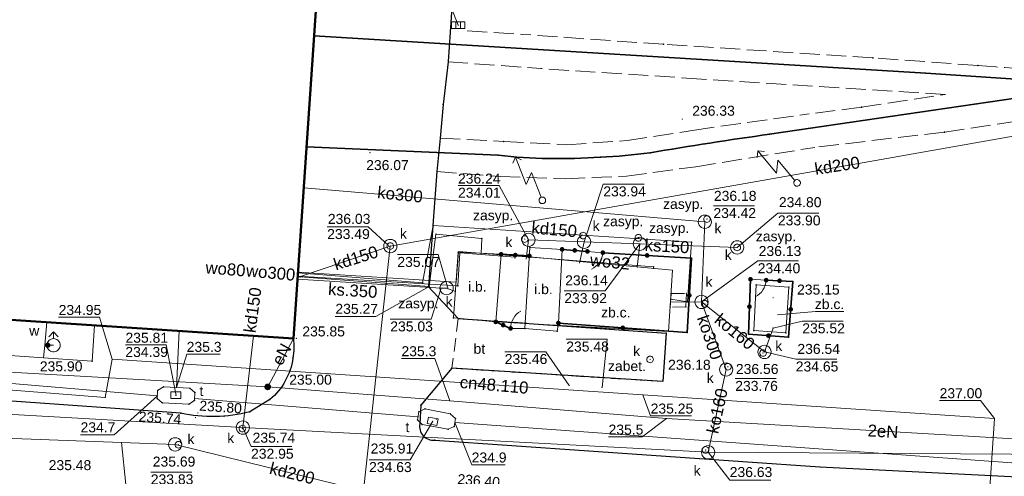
# Model space of a CAD drawing. Header units: metres. Extents: x 6603648 to 6604252, y 5739748 to 5740166.
# Tile 99 of 114: x 6604047 to 6604121, y 5740053 to 5740087. Entities that reach past the tile are written whole.
import ezdxf
from ezdxf.enums import TextEntityAlignment as Align

# ---------------------------------------------------------------- set-up
doc = ezdxf.new("R2010")
doc.units = ezdxf.units.M
doc.linetypes.add('PRZER2-1', pattern=[1.5, 1, -0.5])
doc.linetypes.add('PRZER3-1', pattern=[2, 1.5, -0.5])
doc.layers.get('0').update_dxf_attribs({"linetype": 'CONTINUOUS'})
for name, color, linetype, lineweight, true_color in [('GESBZO', 7, 'CONTINUOUS', 50, 0x0a0909), ('GSLKFU', 7, 'CONTINUOUS', 18, 0x0a0909), ('GSLKOG', 7, 'CONTINUOUS', 35, 0x0a0909), ('GSLKOU', 7, 'CONTINUOUS', 18, 0x0a0909), ('GSLKRW', 7, 'CONTINUOUS', 25, 0x0a0909), ('GSLTTR', 7, 'CONTINUOUS', 35, 0x0a0909), ('GSPPRB', 7, 'CONTINUOUS', 18, 0x0a0909), ('GSPWPS', 7, 'CONTINUOUS', 13, 0x0a0909), ('GSPWPS_O', 7, 'CONTINUOUS', 13, 0x0a0909), ('GSSIIN', 7, 'CONTINUOUS', 18, 0x0a0909), ('GSSIIN_O', 7, 'CONTINUOUS', 18, 0x0a0909), ('GSSINN', 7, 'CONTINUOUS', 18, 0x0a0909), ('GSSINN_O', 7, 'CONTINUOUS', 18, 0x0a0909), ('GSSTZC', 7, 'CONTINUOUS', 18, 0x0a0909), ('GSSTZC_O', 7, 'CONTINUOUS', 18, 0x0a0909), ('GULCNP', 7, 'CONTINUOUS', 18, 0xd200d2), ('GULCNP_O', 7, 'CONTINUOUS', 18, 0xd200d2), ('GULENN', 1, 'CONTINUOUS', 18, 0xff0000), ('GULENN_O', 1, 'CONTINUOUS', 18, 0xff0000), ('GULKDP', 7, 'CONTINUOUS', 18, 0x803300), ('GULKDP_O', 7, 'CONTINUOUS', 18, 0x803300), ('GULKOP', 7, 'CONTINUOUS', 18, 0x803300), ('GULKOP_O', 7, 'CONTINUOUS', 18, 0x803300), ('GULKSP', 7, 'CONTINUOUS', 18, 0x803300), ('GULKSP_O', 7, 'CONTINUOUS', 18, 0x803300), ('GULTPR', 7, 'CONTINUOUS', 18, 0xff9100), ('GULWOP', 5, 'CONTINUOUS', 18, 0x0000ff), ('GULWOP_O', 5, 'CONTINUOUS', 18, 0x0000ff), ('GUPISL', 7, 'CONTINUOUS', 18, 0x0a0909), ('GUPKKS', 7, 'CONTINUOUS', 18, 0x0a0909), ('GUPKSD', 7, 'CONTINUOUS', 18, 0x803300), ('GUPKSD_O', 7, 'CONTINUOUS', 18, 0x803300), ('GUPKWZ', 7, 'CONTINUOUS', 18, 0x0a0909), ('GUPKWZ_O', 7, 'CONTINUOUS', 18, 0x0a0909), ('GUPTWZ', 7, 'CONTINUOUS', 18, 0x0a0909), ('GUPTWZ_O', 7, 'CONTINUOUS', 18, 0x0a0909), ('GUPWDT', 7, 'CONTINUOUS', 18, 0x0a0909), ('GUSIKP', 7, 'CONTINUOUS', 18, 0x0a0909)]:
    doc.layers.add(name, color=color, linetype=linetype, lineweight=lineweight, true_color=true_color)
for name, color, linetype, true_color in [('GUPCSH', 7, 'CONTINUOUS', 0xd200d2), ('GUPCSH_O', 7, 'CONTINUOUS', 0xd200d2), ('GUPESH', 1, 'CONTINUOUS', 0xff0000), ('GUPESH_O', 1, 'CONTINUOUS', 0xff0000), ('GUPEUI', 7, 'CONTINUOUS', 0x0a0909), ('GUPKSH', 7, 'CONTINUOUS', 0x803300), ('GUPKSH_O', 7, 'CONTINUOUS', 0x803300), ('GUPTSH', 7, 'CONTINUOUS', 0xff9100), ('GUPTSH_O', 7, 'CONTINUOUS', 0xff9100), ('GUPWSH', 5, 'CONTINUOUS', 0x0000ff), ('GUPWSH_O', 5, 'CONTINUOUS', 0x0000ff), ('GUPWZA', 7, 'CONTINUOUS', 0x0a0909), ('GUPWZA_O', 7, 'CONTINUOUS', 0x0a0909)]:
    doc.layers.add(name, color=color, linetype=linetype, true_color=true_color)
doc.styles.add('Arial', font='arial.ttf')

# ---------------------------------------------------------------- blocks, each defined once
blk = doc.blocks.new('GSPPRB0')
at = {"color": 0, "lineweight": 18}
blk.add_lwpolyline([(-0.007955, 0.0225), (0.007955, 0.0225), (0.0225, 0.007955), (0.0225, -0.007955), (0.007955, -0.0225), (-0.007955, -0.0225), (-0.0225, -0.007955), (-0.0225, 0.007955)], close=True, dxfattribs=at)
blk = doc.blocks.new('GSPWPS1')
blk.add_hatch(color=0).paths.add_polyline_path([(0, 0.045), (-0.011647, 0.043467), (-0.0225, 0.038971), (-0.03182, 0.03182), (-0.038971, 0.0225), (-0.043467, 0.011647), (-0.045, 0), (-0.043467, -0.011647), (-0.038971, -0.0225), (-0.03182, -0.03182), (-0.0225, -0.038971), (-0.011647, -0.043467), (0, -0.045), (0.011647, -0.043467), (0.0225, -0.038971), (0.03182, -0.03182), (0.038971, -0.0225), (0.043467, -0.011647), (0.045, 0), (0.043467, 0.011647), (0.038971, 0.0225), (0.03182, 0.03182), (0.0225, 0.038971), (0.011647, 0.043467)])
blk = doc.blocks.new('GUPISL1_5')
at = {"color": 0}
for points in [[(3.396745, 1.05234), (3.75, 0.7), (3.396745, 0.34766)], [(0.25, 0), (2.25, 0), (1.55, 0.7), (3.75, 0.7)]]:
    blk.add_lwpolyline(points, dxfattribs=at)
blk.add_lwpolyline([(0.25, 0), (0.241481, -0.064705), (0.216506, -0.125), (0.176777, -0.176777), (0.125, -0.216506), (0.064705, -0.241481), (0, -0.25), (-0.064705, -0.241481), (-0.125, -0.216506), (-0.176777, -0.176777), (-0.216506, -0.125), (-0.241481, -0.064705), (-0.25, 0), (-0.241481, 0.064705), (-0.216506, 0.125), (-0.176777, 0.176777), (-0.125, 0.216506), (-0.064705, 0.241481), (0, 0.25), (0.064705, 0.241481), (0.125, 0.216506), (0.176777, 0.176777), (0.216506, 0.125), (0.241481, 0.064705)], close=True, dxfattribs=at)
blk = doc.blocks.new('GUPCSH1')
blk.add_hatch(color=0).paths.add_polyline_path([(0, 0.045), (-0.011647, 0.043467), (-0.0225, 0.038971), (-0.03182, 0.03182), (-0.038971, 0.0225), (-0.043467, 0.011647), (-0.045, 0), (-0.043467, -0.011647), (-0.038971, -0.0225), (-0.03182, -0.03182), (-0.0225, -0.038971), (-0.011647, -0.043467), (0, -0.045), (0.011647, -0.043467), (0.0225, -0.038971), (0.03182, -0.03182), (0.038971, -0.0225), (0.043467, -0.011647), (0.045, 0), (0.043467, 0.011647), (0.038971, 0.0225), (0.03182, 0.03182), (0.0225, 0.038971), (0.011647, 0.043467)])
blk = doc.blocks.new('GUPESH1')
blk.add_hatch(color=0).paths.add_polyline_path([(0, 0.045), (-0.011647, 0.043467), (-0.0225, 0.038971), (-0.03182, 0.03182), (-0.038971, 0.0225), (-0.043467, 0.011647), (-0.045, 0), (-0.043467, -0.011647), (-0.038971, -0.0225), (-0.03182, -0.03182), (-0.0225, -0.038971), (-0.011647, -0.043467), (0, -0.045), (0.011647, -0.043467), (0.0225, -0.038971), (0.03182, -0.03182), (0.038971, -0.0225), (0.043467, -0.011647), (0.045, 0), (0.043467, 0.011647), (0.038971, 0.0225), (0.03182, 0.03182), (0.0225, 0.038971), (0.011647, 0.043467)])
blk = doc.blocks.new('GUPEUI1')
blk.add_hatch(color=0).paths.add_polyline_path([(0, 0.25), (-0.064705, 0.241481), (-0.125, 0.216506), (-0.176777, 0.176777), (-0.216506, 0.125), (-0.241481, 0.064705), (-0.25, 0), (-0.241481, -0.064705), (-0.216506, -0.125), (-0.176777, -0.176777), (-0.125, -0.216506), (-0.064705, -0.241481), (0, -0.25), (0.064705, -0.241481), (0.125, -0.216506), (0.176777, -0.176777), (0.216506, -0.125), (0.241481, -0.064705), (0.25, 0), (0.241481, 0.064705), (0.216506, 0.125), (0.176777, 0.176777), (0.125, 0.216506), (0.064705, 0.241481)])
blk = doc.blocks.new('GUPTSH1')
blk.add_hatch(color=0).paths.add_polyline_path([(0, 0.045), (-0.011647, 0.043467), (-0.0225, 0.038971), (-0.03182, 0.03182), (-0.038971, 0.0225), (-0.043467, 0.011647), (-0.045, 0), (-0.043467, -0.011647), (-0.038971, -0.0225), (-0.03182, -0.03182), (-0.0225, -0.038971), (-0.011647, -0.043467), (0, -0.045), (0.011647, -0.043467), (0.0225, -0.038971), (0.03182, -0.03182), (0.038971, -0.0225), (0.043467, -0.011647), (0.045, 0), (0.043467, 0.011647), (0.038971, 0.0225), (0.03182, 0.03182), (0.0225, 0.038971), (0.011647, 0.043467)])
blk = doc.blocks.new('GUPWSH1')
blk.add_hatch(color=0).paths.add_polyline_path([(0, 0.045), (-0.011647, 0.043467), (-0.0225, 0.038971), (-0.03182, 0.03182), (-0.038971, 0.0225), (-0.043467, 0.011647), (-0.045, 0), (-0.043467, -0.011647), (-0.038971, -0.0225), (-0.03182, -0.03182), (-0.0225, -0.038971), (-0.011647, -0.043467), (0, -0.045), (0.011647, -0.043467), (0.0225, -0.038971), (0.03182, -0.03182), (0.038971, -0.0225), (0.043467, -0.011647), (0.045, 0), (0.043467, 0.011647), (0.038971, 0.0225), (0.03182, 0.03182), (0.0225, 0.038971), (0.011647, 0.043467)])
blk = doc.blocks.new('GUPWDT1')
at = {"color": 0}
blk.add_lwpolyline([(0.5, 0), (0.492404, -0.086824), (0.469846, -0.17101), (0.433013, -0.25), (0.383022, -0.321394), (0.321394, -0.383022), (0.25, -0.433013), (0.17101, -0.469846), (0.086824, -0.492404), (0, -0.5), (-0.086824, -0.492404), (-0.17101, -0.469846), (-0.25, -0.433013), (-0.32743, -0.377875), (-0.393027, -0.309079), (-0.444418, -0.229113), (-0.479746, -0.140866), (-0.497736, -0.047528), (-0.497736, 0.047528), (-0.479746, 0.140866), (-0.444418, 0.229113), (-0.393027, 0.309079), (-0.32743, 0.377875), (-0.25, 0.433013), (-0.163534, 0.4725), (-0.071157, 0.494911), (0.023791, 0.499434), (0.117879, 0.485906), (0.207708, 0.454816), (0.290028, 0.407288), (0.361867, 0.34504), (0.420627, 0.27032), (0.464184, 0.185831), (0.490964, 0.094626)], close=True, dxfattribs=at)
for points in [[(0.5, 0), (1, 0)], [(0.646447, 0.353553), (1, 0), (0.646447, -0.353553)]]:
    blk.add_lwpolyline(points, dxfattribs=at)
blk = doc.blocks.new('GUPWZA1')
blk.add_hatch(color=0).paths.add_polyline_path([(0, 0.2), (-0.051764, 0.193185), (-0.1, 0.173205), (-0.141421, 0.141421), (-0.173205, 0.1), (-0.193185, 0.051764), (-0.2, 0), (-0.193185, -0.051764), (-0.173205, -0.1), (-0.141421, -0.141421), (-0.1, -0.173205), (-0.051764, -0.193185), (0, -0.2), (0.051764, -0.193185), (0.1, -0.173205), (0.141421, -0.141421), (0.173205, -0.1), (0.193185, -0.051764), (0.2, 0), (0.193185, 0.051764), (0.173205, 0.1), (0.141421, 0.141421), (0.1, 0.173205), (0.051764, 0.193185)])
blk = doc.blocks.new('GUPKKS1')
at = {"color": 0}
blk.add_lwpolyline([(0.5, -0.25), (-0.5, -0.25), (-0.5, 0.25), (0.5, 0.25)], close=True, dxfattribs=at)
for points in [[(-0.175, -0.25), (-0.175, 0.25)], [(0.175, -0.25), (0.175, 0.25)]]:
    blk.add_lwpolyline(points, dxfattribs=at)
blk = doc.blocks.new('GUPKWZ1_1')
at = {"color": 0}
blk.add_lwpolyline([(0.25, 0), (0.241481, -0.064705), (0.216506, -0.125), (0.176777, -0.176777), (0.125, -0.216506), (0.064705, -0.241481), (0, -0.25), (-0.064705, -0.241481), (-0.125, -0.216506), (-0.176777, -0.176777), (-0.216506, -0.125), (-0.241481, -0.064705), (-0.25, 0), (-0.241481, 0.064705), (-0.216506, 0.125), (-0.176777, 0.176777), (-0.125, 0.216506), (-0.064705, 0.241481), (0, 0.25), (0.064705, 0.241481), (0.125, 0.216506), (0.176777, 0.176777), (0.216506, 0.125), (0.241481, 0.064705)], close=True, dxfattribs=at)
blk = doc.blocks.new('GUPKSD1_1')
at = {"color": 0}
blk.add_lwpolyline([(0.5, 0), (0.482963, -0.12941), (0.433013, -0.25), (0.353553, -0.353553), (0.25, -0.433013), (0.12941, -0.482963), (0, -0.5), (-0.12941, -0.482963), (-0.25, -0.433013), (-0.353553, -0.353553), (-0.433013, -0.25), (-0.482963, -0.12941), (-0.5, 0), (-0.482963, 0.12941), (-0.433013, 0.25), (-0.353553, 0.353553), (-0.25, 0.433013), (-0.12941, 0.482963), (0, 0.5), (0.12941, 0.482963), (0.25, 0.433013), (0.353553, 0.353553), (0.433013, 0.25), (0.482963, 0.12941)], close=True, dxfattribs=at)
blk = doc.blocks.new('GUPTWZ1_3')
at = {"color": 0}
blk.add_lwpolyline([(0.375, -0.25), (-0.375, -0.25), (-0.375, 0.25), (0.375, 0.25)], close=True, dxfattribs=at)
blk = doc.blocks.new('GUPKSH1')
blk.add_hatch(color=0).paths.add_polyline_path([(0, 0.045), (-0.011647, 0.043467), (-0.0225, 0.038971), (-0.03182, 0.03182), (-0.038971, 0.0225), (-0.043467, 0.011647), (-0.045, 0), (-0.043467, -0.011647), (-0.038971, -0.0225), (-0.03182, -0.03182), (-0.0225, -0.038971), (-0.011647, -0.043467), (0, -0.045), (0.011647, -0.043467), (0.0225, -0.038971), (0.03182, -0.03182), (0.038971, -0.0225), (0.043467, -0.011647), (0.045, 0), (0.043467, 0.011647), (0.038971, 0.0225), (0.03182, 0.03182), (0.0225, 0.038971), (0.011647, 0.043467)])
blk = doc.blocks.new('GSLKFU1')
at = {"color": 0}
blk.add_lwpolyline([(0, 0), (-0.012833, -0.195789), (-0.051111, -0.388229), (-0.114181, -0.574025), (-0.200962, -0.75), (-0.30997, -0.913142), (-0.43934, -1.06066), (-0.586858, -1.19003), (-0.75, -1.299038)], dxfattribs=at)
blk = doc.blocks.new('GSLKOG2')
blk.add_hatch(color=0).paths.add_polyline_path([(0, 0.175), (-0.045293, 0.169037), (-0.0875, 0.151554), (-0.123744, 0.123744), (-0.151554, 0.0875), (-0.169037, 0.045293), (-0.175, 0), (-0.169037, -0.045293), (-0.151554, -0.0875), (-0.123744, -0.123744), (-0.0875, -0.151554), (-0.045293, -0.169037), (0, -0.175), (0.045293, -0.169037), (0.0875, -0.151554), (0.123744, -0.123744), (0.151554, -0.0875), (0.169037, -0.045293), (0.175, 0), (0.169037, 0.045293), (0.151554, 0.0875), (0.123744, 0.123744), (0.0875, 0.151554), (0.045293, 0.169037)])
blk = doc.blocks.new('GSLKOG1')
blk.add_hatch(color=0).paths.add_polyline_path([(0, 0.175), (-0.045293, 0.169037), (-0.0875, 0.151554), (-0.123744, 0.123744), (-0.151554, 0.0875), (-0.169037, 0.045293), (-0.175, 0), (-0.169037, -0.045293), (-0.151554, -0.0875), (-0.123744, -0.123744), (-0.0875, -0.151554), (-0.045293, -0.169037), (0, -0.175), (0.045293, -0.169037), (0.0875, -0.151554), (0.123744, -0.123744), (0.151554, -0.0875), (0.169037, -0.045293), (0.175, 0), (0.169037, 0.045293), (0.151554, 0.0875), (0.123744, 0.123744), (0.0875, 0.151554), (0.045293, 0.169037)])

msp = doc.modelspace()

# ---------------------------------------------------------------- linework, layer by layer
at = {"layer": 'GESBZO', "color": 18, "linetype": 'Continuous', "lineweight": 50, "true_color": 0x0a0909}
msp.add_lwpolyline([(6604008.58, 5740094.86), (6604069.84, 5740090.87), (6604067.92, 5740062.9), (6604006.76, 5740066.93)], close=True, dxfattribs=at)
at = {"layer": 'GSLKFU', "color": 18, "linetype": 'Continuous', "lineweight": 18, "true_color": 0x0a0909}
for points in [[(6604090.035, 5740069.449), (6604091.197, 5740069.352)], [(6604102.3, 5740067.354), (6604103.481, 5740067.288)], [(6604085.33, 5740063.653), (6604084.259, 5740063.662)]]:
    msp.add_lwpolyline(points, dxfattribs=at)
at = {"layer": 'GSLKOG', "color": 18, "linetype": 'Continuous', "lineweight": 35, "true_color": 0x0a0909}
for points in [[(6604083.55, 5740069.23), (6604085.671, 5740069.111)], [(6604091.197, 5740069.352), (6604097.857, 5740068.936), (6604097.539, 5740063.348), (6604087.852, 5740064.064)], [(6604090.035, 5740069.449), (6604088.131, 5740069.601)], [(6604102.3, 5740067.354), (6604102.142, 5740063.24), (6604105.158, 5740062.991), (6604105.483, 5740067.198), (6604103.481, 5740067.288)], [(6604083.14, 5740064.15), (6604084.259, 5740063.662)]]:
    msp.add_lwpolyline(points, dxfattribs=at)
at = {"layer": 'GSLKOU', "color": 18, "linetype": 'PRZER3-1', "lineweight": 18, "true_color": 0x0a0909}
for points in [[(6604081, 5740086.031), (6604085.177, 5740085.755)], [(6604095.754, 5740085.017), (6604085.177, 5740085.755)], [(6604111.498, 5740083.992), (6604095.754, 5740085.017)], [(6604119.391, 5740083.42), (6604111.498, 5740083.992)], [(6604079.557, 5740083.702), (6604086.538, 5740083.192)], [(6604098.607, 5740082.403), (6604086.538, 5740083.192)], [(6604116.954, 5740081.251), (6604098.607, 5740082.403)], [(6604110.652, 5740080.284), (6604116.954, 5740081.251)], [(6604110.652, 5740080.284), (6604106.711, 5740079.785)], [(6604098.094, 5740078.572), (6604106.711, 5740079.785)], [(6604116.881, 5740078.419), (6604126.166, 5740079.795)], [(6604078.972, 5740077.949), (6604083.738, 5740077.714)], [(6604093.029, 5740077.771), (6604098.094, 5740078.572)], [(6604116.881, 5740078.419), (6604107.132, 5740077.263)], [(6604083.738, 5740077.714), (6604088.454, 5740077.469)], [(6604088.454, 5740077.469), (6604093.029, 5740077.771)], [(6604098.199, 5740075.814), (6604107.132, 5740077.263)], [(6604092.982, 5740075.099), (6604098.199, 5740075.814)], [(6604078.702, 5740075.463), (6604083.491, 5740075.069)], [(6604083.491, 5740075.069), (6604088.365, 5740074.907)], [(6604088.365, 5740074.907), (6604092.982, 5740075.099)]]:
    msp.add_lwpolyline(points, dxfattribs=at)
msp.add_lwpolyline([(6604130.228, 5740083.237, -0.035555), (6604119.391, 5740083.42)], format="xyb", dxfattribs=at)
at = {"layer": 'GSLKRW', "color": 18, "linetype": 'Continuous', "lineweight": 25, "true_color": 0x0a0909}
for points in [[(6604080.144, 5740093.326), (6604079.8, 5740087.017), (6604079.554, 5740083.716)], [(6604079.557, 5740083.702), (6604079.191, 5740080.494), (6604078.972, 5740077.949), (6604078.713, 5740075.452)]]:
    msp.add_lwpolyline(points, dxfattribs=at)
for points in [[(6604078.702, 5740075.463), (6604078.436, 5740071.757), (6604078.095, 5740066.789), (6604080.313, 5740064.413), (6604095.949, 5740063.306), (6604095.702, 5740059.66), (6604079.849, 5740060.663), (6604077.504, 5740057.896), (6604077.432, 5740056.494, 0.506773), (6604078.556, 5740055.266), (6604107.524, 5740053.246), (6604138.267, 5740051.706), (6604142.436, 5740051.423), (6604145.357, 5740051.225), (6604149.757, 5740050.927)], [(6604067.921, 5740062.905, -0.068962), (6604067.891, 5740061.424, -0.184199), (6604066.162, 5740058.318), (6604064.651, 5740057.378, -0.112451), (6604059.452, 5740057.284), (6604046.04, 5740058.24), (6604043.96, 5740058.39), (6604011.478, 5740060.641, -0.058666), (6604009.743, 5740061.095, -0.105191), (6604008.482, 5740061.728, -0.059211), (6604007.68, 5740062.652, -0.049407), (6604007.094, 5740063.803, -0.140685), (6604006.757, 5740066.931)]]:
    msp.add_lwpolyline(points, format="xyb", dxfattribs=at)
at = {"layer": 'GSLTTR', "color": 18, "linetype": 'Continuous', "lineweight": 35, "true_color": 0x0a0909}
for points in [[(6604068.91, 5740077.308), (6604083.319, 5740076.669, 0.021873), (6604087.11, 5740076.425, 0.016692), (6604091.011, 5740076.521, 0.018464), (6604094.749, 5740076.858, -0.008612), (6604103.734, 5740078.251), (6604131.476, 5740082.313), (6604144.458, 5740084.247, -0.042741), (6604155.081, 5740085.576)], [(6604069.482, 5740085.644), (6604115.492, 5740082.834), (6604122.248, 5740082.383, 0.056958), (6604131.476, 5740082.313)]]:
    msp.add_lwpolyline(points, format="xyb", dxfattribs=at)
at = {"layer": 'GSSIIN', "color": 18, "linetype": 'Continuous', "lineweight": 18, "true_color": 0x0a0909}
for points in [[(6604083.55, 5740069.23), (6604083.14, 5740064.15), (6604079.96, 5740064.45), (6604080.32, 5740069.38)], [(6604085.33, 5740063.653), (6604087.754, 5740063.462), (6604087.852, 5740064.064), (6604088.131, 5740069.601), (6604085.71, 5740069.742)]]:
    msp.add_lwpolyline(points, close=True, dxfattribs=at)
at = {"layer": 'GSSINN', "color": 18, "linetype": 'PRZER2-1', "lineweight": 18, "true_color": 0x0a0909}
for points in [[(6604096.328, 5740066.291), (6604097.476, 5740066.297), (6604097.434, 5740065.284), (6604096.259, 5740065.257)], [(6604080.313, 5740064.413), (6604079.849, 5740060.663), (6604095.702, 5740059.66), (6604095.949, 5740063.306)]]:
    msp.add_lwpolyline(points, close=True, dxfattribs=at)
at = {"layer": 'GSSTZC', "color": 18, "linetype": 'Continuous', "lineweight": 18, "true_color": 0x0a0909}
for points in [[(6604096.137, 5740063.44), (6604096.445, 5740068.027), (6604083.55, 5740069.23), (6604083.14, 5740064.15)], [(6604102.557, 5740063.499), (6604104.961, 5740063.317), (6604105.182, 5740066.762), (6604102.728, 5740066.933)]]:
    msp.add_lwpolyline(points, close=True, dxfattribs=at)
at = {"layer": 'GSSTZC_O', "color": 18, "linetype": 'Continuous', "lineweight": 13, "true_color": 0x0a0909, "flags": 128}
msp.add_lwpolyline([(6604104.342, 5740064.683), (6604107.186, 5740064.94), (6604109.306, 5740064.94)], dxfattribs=at)
at = {"layer": 'GULCNP', "color": 212, "linetype": 'Continuous', "lineweight": 18, "true_color": 0xd200d2}
msp.add_lwpolyline([(6603992.57, 5740076.067), (6603991.705, 5740062.837), (6604028.721, 5740060.449), (6604053.766, 5740058.48), (6604054.299, 5740061.341), (6604094.212, 5740058.67), (6604120.643, 5740056.9), (6604120.165, 5740049.819), (6604129.199, 5740049.21), (6604128.63, 5740016.231), (6604139.865, 5740014.146), (6604139.683, 5740012.752), (6604136.939, 5739990.983), (6604135.946, 5739970.649), (6604154.792, 5739970.086), (6604153.198, 5739950.735)], dxfattribs=at)
at = {"layer": 'GULENN', "color": 1, "linetype": 'Continuous', "lineweight": 18, "true_color": 0xff0000}
for points in [[(6604065.993, 5740059.265), (6604067.921, 5740062.905)], [(6604065.993, 5740059.265), (6604011.74, 5740062.339)], [(6604065.993, 5740059.265), (6604079.687, 5740058.229), (6604095.988, 5740056.886), (6604128.544, 5740054.978), (6604130.431, 5740055.635), (6604132.494, 5740055.497), (6604134.309, 5740055.273), (6604134.98, 5740051.756), (6604134.912, 5740047.674), (6604134.88, 5740047.273), (6604145.672, 5740046.799), (6604145.488, 5740044.005), (6604145.287, 5740041.06), (6604144.866, 5740031.62)]]:
    msp.add_lwpolyline(points, dxfattribs=at)
at = {"layer": 'GULKDP', "color": 36, "linetype": 'Continuous', "lineweight": 18, "true_color": 0x803300}
for points in [[(6604080.323, 5740086.445), (6604078.034, 5740092.293), (6604057.357, 5740093.429), (6604027.079, 5740095.453), (6604001.984, 5740097.44), (6603998.807, 5740057.359)], [(6604160.923, 5740086.323), (6604126.045, 5740078.802), (6604075.213, 5740069.852), (6604072.17, 5740042.055)], [(6604068.262, 5740067.842), (6604077.629, 5740067.08), (6604078.443, 5740071.387), (6604097.873, 5740070.136), (6604097.573, 5740065.649), (6604096.299, 5740065.864)], [(6604075.213, 5740069.852), (6604068.236, 5740067.494)], [(6604064.124, 5740056.207), (6604064.916, 5740063.094)], [(6604059.028, 5740054.945), (6604055, 5740055.093), (6604035.236, 5740055.818), (6604011.51, 5740056.849), (6603998.807, 5740057.359)], [(6604055.328, 5740051.924), (6604055, 5740055.093)], [(6604076.633, 5740050.606), (6604059.028, 5740054.945)]]:
    msp.add_lwpolyline(points, dxfattribs=at)
at = {"layer": 'GULKOP', "color": 36, "linetype": 'Continuous', "lineweight": 18, "true_color": 0x803300}
for points in [[(6604096.283, 5740065.622), (6604098.613, 5740065.65), (6604098.869, 5740071.68), (6604068.698, 5740074.228)], [(6604098.613, 5740065.65), (6604103.349, 5740061.894), (6604103.993, 5740063.687)], [(6604098.613, 5740065.65), (6604100.475, 5740060.576)], [(6604100.475, 5740060.576), (6604099.11, 5740054.348)]]:
    msp.add_lwpolyline(points, dxfattribs=at)
at = {"layer": 'GULKSP', "color": 36, "linetype": 'Continuous', "lineweight": 18, "true_color": 0x803300}
for points in [[(6604085.418, 5740068.854), (6604085.604, 5740070.322), (6604089.782, 5740070.17), (6604093.979, 5740070.017), (6604101.294, 5740069.751)], [(6604089.782, 5740070.17), (6604089.437, 5740068.56)], [(6604093.765, 5740068.242), (6604093.979, 5740070.017)], [(6604068.227, 5740067.366), (6604079.048, 5740066.688), (6604079.448, 5740066.686), (6604080.108, 5740066.427)], [(6603975.031, 5740059.873), (6604019.313, 5740058.75), (6604064.124, 5740056.207), (6604099.11, 5740054.348), (6604125.699, 5740054.19), (6604130.859, 5740054.476)]]:
    msp.add_lwpolyline(points, dxfattribs=at)
at = {"layer": 'GULTPR', "color": 30, "linetype": 'Continuous', "lineweight": 18, "true_color": 0xff9100}
for points in [[(6604057.695, 5740058.599), (6603983.896, 5740064.833)], [(6604059.145, 5740059.217), (6604059.328, 5740063.472)], [(6604077.294, 5740057.007), (6604060.49, 5740058.401)], [(6604131.643, 5740052.863), (6604080.066, 5740056.591)]]:
    msp.add_lwpolyline(points, dxfattribs=at)
at = {"layer": 'GULWOP', "color": 5, "linetype": 'Continuous', "lineweight": 18, "true_color": 0x0000ff}
for points in [[(6603997.653, 5740107.77), (6603995.449, 5740067.673), (6603995.271, 5740065.015), (6604006.587, 5740064.406), (6604049.128, 5740061.454), (6604052.782, 5740061.201), (6604052.958, 5740063.885)], [(6604068.239, 5740067.492), (6604068.438, 5740067.526), (6604078.145, 5740066.82), (6604078.646, 5740070.751), (6604082.093, 5740070.42), (6604082.039, 5740069.3)], [(6604084.579, 5740068.914), (6604084.59, 5740069.011), (6604080.442, 5740069.336), (6604080.285, 5740066.853), (6604068.243, 5740067.589)], [(6604068.263, 5740067.888), (6604080.153, 5740067.133), (6604080.349, 5740069.452), (6604095.015, 5740068.295), (6604095.005, 5740068.145)], [(6604049.128, 5740061.454), (6604049.221, 5740062.401), (6604049.387, 5740064.125)], [(6604049.221, 5740062.401), (6604049.456, 5740062.398), (6604049.887, 5740062.393)]]:
    msp.add_lwpolyline(points, dxfattribs=at)
at = {"layer": 'GUPCSH_O', "color": 212, "linetype": 'Continuous', "lineweight": 13, "true_color": 0xd200d2, "flags": 128}
for points in [[(6604054.299, 5740061.341), (6604053.352, 5740064.499), (6604050.272, 5740064.499)], [(6604091.133, 5740059.223), (6604091.523, 5740062.845), (6604088.443, 5740062.845)], [(6604088.671, 5740059.366), (6604086.897, 5740061.905), (6604083.817, 5740061.905)], [(6604094.212, 5740058.67), (6604094.79, 5740057.09), (6604097.87, 5740057.09)], [(6604120.643, 5740056.9), (6604119.6, 5740058.243), (6604116.52, 5740058.243)]]:
    msp.add_lwpolyline(points, dxfattribs=at)
at = {"layer": 'GUPESH_O', "color": 1, "linetype": 'Continuous', "lineweight": 13, "true_color": 0xff0000, "flags": 128}
for points in [[(6604079.687, 5740058.229), (6604078.571, 5740061.4), (6604076.051, 5740061.4)], [(6604095.988, 5740056.886), (6604094.145, 5740055.509), (6604091.625, 5740055.509)]]:
    msp.add_lwpolyline(points, dxfattribs=at)
at = {"layer": 'GUPKSH_O', "color": 36, "linetype": 'Continuous', "lineweight": 13, "true_color": 0x803300, "flags": 128}
for points in [[(6604085.604, 5740070.322), (6604083.387, 5740074.411), (6604080.307, 5740074.411)], [(6604089.782, 5740070.17), (6604091.23, 5740074.506), (6604094.31, 5740074.506)], [(6604099.512, 5740072.88), (6604102.592, 5740072.88)], [(6604101.294, 5740069.751), (6604104.362, 5740072.326), (6604107.442, 5740072.326)], [(6604075.088, 5740069.9), (6604073.546, 5740071.3), (6604070.466, 5740071.3)], [(6604093.979, 5740070.017), (6604091.375, 5740066.481), (6604088.295, 5740066.481)], [(6604079.561, 5740066.609), (6604078.821, 5740069.205), (6604075.741, 5740069.205)], [(6604098.613, 5740065.65), (6604102.841, 5740068.731), (6604105.921, 5740068.731)], [(6604079.048, 5740066.688), (6604078.29, 5740064.357), (6604075.21, 5740064.357)], [(6604103.993, 5740063.687), (6604106.192, 5740064.216), (6604109.272, 5740064.216)], [(6604103.349, 5740061.894), (6604105.702, 5740061.347), (6604108.782, 5740061.347)], [(6604101.152, 5740059.888), (6604104.232, 5740059.888)], [(6604064.124, 5740056.207), (6604064.739, 5740054.788), (6604067.819, 5740054.788)], [(6604099.11, 5740054.348), (6604100.748, 5740052.266), (6604103.828, 5740052.266)], [(6604057.2, 5740052.862), (6604060.28, 5740052.862)]]:
    msp.add_lwpolyline(points, dxfattribs=at)
at = {"layer": 'GUPTSH_O', "color": 30, "linetype": 'Continuous', "lineweight": 13, "true_color": 0xff9100, "flags": 128}
for points in [[(6604059.101, 5740058.624), (6604058.366, 5740062.437), (6604055.286, 5740062.437)], [(6604059.145, 5740059.217), (6604059.906, 5740061.726), (6604062.424, 5740061.726)], [(6604057.695, 5740058.599), (6604054.436, 5740055.653), (6604051.916, 5740055.653)], [(6604078.398, 5740056.685), (6604076.696, 5740053.785), (6604073.616, 5740053.785)], [(6604080.066, 5740056.591), (6604081.331, 5740053.41), (6604083.851, 5740053.41)]]:
    msp.add_lwpolyline(points, dxfattribs=at)
at = {"layer": 'GUPWSH_O', "color": 5, "linetype": 'Continuous', "lineweight": 13, "true_color": 0x0000ff, "flags": 128}
msp.add_lwpolyline([(6604078.145, 5740066.82), (6604074.134, 5740064.548), (6604071.054, 5740064.548)], dxfattribs=at)
at = {"layer": 'GUSIKP', "color": 30, "linetype": 'Continuous', "lineweight": 18, "true_color": 0xff9100}
for points in [[(6604057.717, 5740058.999), (6604058.166, 5740059.276), (6604060.124, 5740059.158), (6604060.511, 5740058.835), (6604060.483, 5740058.245), (6604060.058, 5740057.966), (6604058.066, 5740058.066), (6604057.679, 5740058.388)], [(6604077.364, 5740057.393), (6604077.819, 5740057.612), (6604079.726, 5740057.251), (6604080.115, 5740056.878), (6604080.016, 5740056.296), (6604079.57, 5740056.077), (6604077.603, 5740056.427), (6604077.256, 5740056.79)]]:
    msp.add_lwpolyline(points, close=True, dxfattribs=at)

# ---------------------------------------------------------------- block references
at = {"layer": 'GSLKFU', "color": 18, "linetype": 'Continuous', "lineweight": 18, "true_color": 0x0a0909}
for p, rotation in [((6604091.197, 5740069.352), 355.242063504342), ((6604103.481, 5740067.288), 356.7865806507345), ((6604084.259, 5740063.662), 179.542103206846)]:
    msp.add_blockref('GSLKFU1', p, dxfattribs=dict(at, rotation=rotation))
at = {"layer": 'GSLKOG', "color": 18, "linetype": 'Continuous', "lineweight": 35, "true_color": 0x0a0909}
for name, p, rotation in [('GSLKOG1', (6604088.131, 5740069.601), 175.4376084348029), ('GSLKOG1', (6604083.55, 5740069.23), 356.7996260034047), ('GSLKOG2', (6604084.61, 5740069.171), 356.7996260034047), ('GSLKOG2', (6604084.61, 5740069.171), 356.7996260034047), ('GSLKOG1', (6604085.671, 5740069.111), 356.7996260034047), ('GSLKOG2', (6604089.083, 5740069.525), 175.4376084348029), ('GSLKOG2', (6604089.083, 5740069.525), 175.4376084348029), ('GSLKOG1', (6604090.035, 5740069.449), 175.4376084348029), ('GSLKOG1', (6604091.197, 5740069.352), 356.4201835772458), ('GSLKOG2', (6604094.527, 5740069.144), 356.4201835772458), ('GSLKOG2', (6604094.527, 5740069.144), 356.4201835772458), ('GSLKOG1', (6604102.3, 5740067.354), 267.8067196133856), ('GSLKOG1', (6604103.481, 5740067.288), 177.4291411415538), ('GSLKOG2', (6604104.482, 5740067.243), 177.4291411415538), ('GSLKOG2', (6604104.482, 5740067.243), 177.4291411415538), ('GSLKOG2', (6604097.698, 5740066.142), 266.7420830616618), ('GSLKOG2', (6604097.698, 5740066.142), 266.7420830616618), ('GSLKOG2', (6604102.221, 5740065.297), 267.8067196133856), ('GSLKOG2', (6604102.221, 5740065.297), 267.8067196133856), ('GSLKOG2', (6604105.321, 5740065.094), 85.5731098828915), ('GSLKOG2', (6604105.321, 5740065.094), 85.5731098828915), ('GSLKOG1', (6604083.14, 5740064.15), 336.4478800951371), ('GSLKOG2', (6604083.7, 5740063.906), 336.4478800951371), ('GSLKOG2', (6604083.7, 5740063.906), 336.4478800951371), ('GSLKOG1', (6604084.259, 5740063.662), 336.4478800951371), ('GSLKOG1', (6604087.852, 5740064.064), 175.7721753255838), ('GSLKOG2', (6604092.695, 5740063.706), 175.7721753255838), ('GSLKOG2', (6604092.695, 5740063.706), 175.7721753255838), ('GSLKOG2', (6604103.65, 5740063.115), 355.2680302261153), ('GSLKOG2', (6604103.65, 5740063.115), 355.2680302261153)]:
    msp.add_blockref(name, p, dxfattribs=dict(at, rotation=rotation))
at = {"layer": 'GSPPRB', "color": 18, "linetype": 'Continuous', "lineweight": 18, "true_color": 0x0a0909, "rotation": 90}
for p in [(6604069.482, 5740085.644), (6604095.754, 5740085.017), (6604111.498, 5740083.992), (6604119.391, 5740083.42), (6604115.492, 5740082.834), (6604079.191, 5740080.494), (6604110.652, 5740080.284), (6604078.972, 5740077.949), (6604103.734, 5740078.251), (6604116.881, 5740078.419), (6604068.91, 5740077.308), (6604083.738, 5740077.714), (6604098.457, 5740077.471), (6604083.319, 5740076.669), (6604087.11, 5740076.425), (6604091.011, 5740076.521), (6604094.749, 5740076.858), (6604078.443, 5740071.387), (6604078.646, 5740070.751), (6604082.093, 5740070.42), (6604085.71, 5740069.742), (6604097.873, 5740070.136), (6604080.32, 5740069.38), (6604083.55, 5740069.23), (6604084.59, 5740069.011), (6604085.671, 5740069.111), (6604088.131, 5740069.601), (6604090.035, 5740069.449), (6604091.197, 5740069.352), (6604095.015, 5740068.295), (6604097.857, 5740068.936), (6604068.243, 5740067.589), (6604077.629, 5740067.08), (6604078.095, 5740066.789), (6604080.285, 5740066.853), (6604102.3, 5740067.354), (6604102.728, 5740066.933), (6604103.481, 5740067.288), (6604105.483, 5740067.198), (6604096.328, 5740066.291), (6604097.476, 5740066.297), (6604105.182, 5740066.762), (6604097.573, 5740065.649), (6604096.259, 5740065.257), (6604097.434, 5740065.284), (6604079.96, 5740064.45), (6604083.14, 5740064.15), (6604087.852, 5740064.064), (6604084.259, 5740063.662), (6604085.33, 5740063.653), (6604087.754, 5740063.462), (6604095.949, 5740063.306), (6604097.539, 5740063.348), (6604102.142, 5740063.24), (6604102.557, 5740063.499), (6604104.961, 5740063.317), (6604067.92, 5740062.9), (6604067.921, 5740062.905), (6604105.158, 5740062.991), (6604052.782, 5740061.201), (6604067.891, 5740061.424), (6604079.849, 5740060.663), (6604067.266, 5740059.631), (6604057.717, 5740058.999), (6604058.166, 5740059.276), (6604060.124, 5740059.158), (6604060.511, 5740058.835), (6604053.766, 5740058.48), (6604057.679, 5740058.388), (6604058.066, 5740058.066), (6604060.058, 5740057.966), (6604060.483, 5740058.245), (6604066.162, 5740058.318), (6604077.504, 5740057.896), (6604059.452, 5740057.284), (6604064.651, 5740057.378), (6604077.364, 5740057.393), (6604077.819, 5740057.612), (6604079.726, 5740057.251), (6604062.717, 5740057.069), (6604077.256, 5740056.79), (6604077.603, 5740056.427), (6604080.115, 5740056.878), (6604079.57, 5740056.077), (6604080.016, 5740056.296), (6604077.68, 5740055.599), (6604078.556, 5740055.266), (6604107.524, 5740053.246)]:
    msp.add_blockref('GSPPRB0', p, dxfattribs=at)
at = {"layer": 'GSPWPS', "color": 18, "linetype": 'Continuous', "lineweight": 13, "true_color": 0x0a0909, "rotation": 90}
for p in [(6604097.167, 5740079.394), (6604073.686, 5740076.873), (6604103.998, 5740065.968), (6604068.148, 5740062.914), (6604060.737, 5740057.317), (6604060.564, 5740056.954)]:
    msp.add_blockref('GSPWPS1', p, dxfattribs=at)
at = {"layer": 'GUPCSH', "color": 212, "linetype": 'Continuous', "lineweight": 5, "true_color": 0xd200d2, "rotation": 90}
for p in [(6604054.299, 5740061.341), (6604088.671, 5740059.366), (6604091.133, 5740059.223), (6604094.212, 5740058.67), (6604053.766, 5740058.48), (6604120.643, 5740056.9)]:
    msp.add_blockref('GUPCSH1', p, dxfattribs=at)
at = {"layer": 'GUPESH', "color": 1, "linetype": 'Continuous', "lineweight": 5, "true_color": 0xff0000, "rotation": 90}
for p in [(6604065.993, 5740059.265), (6604079.687, 5740058.229), (6604095.988, 5740056.886)]:
    msp.add_blockref('GUPESH1', p, dxfattribs=at)
at = {"layer": 'GUPEUI', "color": 18, "linetype": 'Continuous', "lineweight": 5, "true_color": 0x0a0909, "rotation": 90}
msp.add_blockref('GUPEUI1', (6604065.993, 5740059.265), dxfattribs=at)
at = {"layer": 'GUPISL', "color": 18, "linetype": 'Continuous', "lineweight": 18, "true_color": 0x0a0909}
for p, rotation in [((6604105.802, 5740074.596), 130.202346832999), ((6604086.644, 5740073.286), 111.3043881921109)]:
    msp.add_blockref('GUPISL1_5', p, dxfattribs=dict(at, rotation=rotation))
at = {"layer": 'GUPKKS', "color": 18, "linetype": 'Continuous', "lineweight": 18, "true_color": 0x0a0909, "rotation": 359.9999974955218}
msp.add_blockref('GUPKKS1', (6604080.323, 5740086.445), dxfattribs=at)
at = {"layer": 'GUPKSD', "color": 36, "linetype": 'Continuous', "lineweight": 18, "true_color": 0x803300, "rotation": 90}
for p in [(6604098.869, 5740071.68), (6604085.604, 5740070.322), (6604089.782, 5740070.17), (6604093.979, 5740070.017), (6604075.213, 5740069.852), (6604101.294, 5740069.751), (6604079.448, 5740066.686), (6604098.613, 5740065.65), (6604103.349, 5740061.894), (6604100.475, 5740060.576), (6604064.124, 5740056.207), (6604059.028, 5740054.945), (6604099.11, 5740054.348)]:
    msp.add_blockref('GUPKSD1_1', p, dxfattribs=at)
at = {"layer": 'GUPKSH', "color": 36, "linetype": 'Continuous', "lineweight": 5, "true_color": 0x803300, "rotation": 90}
for p in [(6604080.323, 5740086.445), (6604098.869, 5740071.68), (6604099.028, 5740071.88), (6604093.865, 5740070.466), (6604075.213, 5740069.852), (6604075.213, 5740069.852), (6604085.325, 5740070.375), (6604085.604, 5740070.322), (6604089.782, 5740070.17), (6604093.979, 5740070.017), (6604101.294, 5740069.751), (6604101.294, 5740069.751), (6604068.227, 5740067.366), (6604079.048, 5740066.688), (6604079.448, 5740066.686), (6604080.108, 5740066.427), (6604098.613, 5740065.65), (6604098.856, 5740065.505), (6604103.993, 5740063.687), (6604103.241, 5740061.812), (6604103.349, 5740061.894), (6604094.749, 5740061.332), (6604100.475, 5740060.576), (6604100.601, 5740060.779), (6604064.086, 5740056.126), (6604064.124, 5740056.207), (6604059.028, 5740054.945), (6604059.279, 5740054.92), (6604098.926, 5740054.524), (6604099.11, 5740054.348)]:
    msp.add_blockref('GUPKSH1', p, dxfattribs=at)
at = {"layer": 'GUPKWZ', "color": 18, "linetype": 'Continuous', "lineweight": 18, "true_color": 0x0a0909, "rotation": 90}
for p in [(6604099.028, 5740071.88), (6604085.325, 5740070.375), (6604089.711, 5740070.633), (6604093.865, 5740070.466), (6604075.213, 5740069.852), (6604101.294, 5740069.751), (6604098.856, 5740065.505), (6604103.241, 5740061.812), (6604094.749, 5740061.332), (6604100.601, 5740060.779), (6604064.086, 5740056.126), (6604059.279, 5740054.92), (6604098.926, 5740054.524)]:
    msp.add_blockref('GUPKWZ1_1', p, dxfattribs=at)
at = {"layer": 'GUPTSH', "color": 30, "linetype": 'Continuous', "lineweight": 5, "true_color": 0xff9100, "rotation": 90}
for p in [(6604059.089, 5740058.624), (6604059.09, 5740058.635), (6604059.145, 5740059.217), (6604057.695, 5740058.599), (6604060.49, 5740058.401), (6604077.294, 5740057.007), (6604078.398, 5740056.685), (6604078.675, 5740056.839), (6604080.066, 5740056.591)]:
    msp.add_blockref('GUPTSH1', p, dxfattribs=at)
at = {"layer": 'GUPTWZ', "color": 18, "linetype": 'Continuous', "lineweight": 18, "true_color": 0x0a0909}
for p, rotation in [((6604059.09, 5740058.635), 359.9999974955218), ((6604078.398, 5740056.685), 349.0761344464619)]:
    msp.add_blockref('GUPTWZ1_3', p, dxfattribs=dict(at, rotation=rotation))
at = {"layer": 'GUPWDT', "color": 18, "linetype": 'Continuous', "lineweight": 18, "true_color": 0x0a0909, "rotation": 90}
msp.add_blockref('GUPWDT1', (6604049.887, 5740062.393), dxfattribs=at)
at = {"layer": 'GUPWSH', "color": 5, "linetype": 'Continuous', "lineweight": 5, "true_color": 0x0000ff, "rotation": 90}
for p in [(6604078.646, 5740070.751), (6604082.093, 5740070.42), (6604082.039, 5740069.3), (6604084.59, 5740069.011), (6604095.015, 5740068.295), (6604068.243, 5740067.589), (6604068.263, 5740067.888), (6604068.438, 5740067.526), (6604078.145, 5740066.82), (6604080.285, 5740066.853), (6604049.456, 5740062.398), (6604052.782, 5740061.201)]:
    msp.add_blockref('GUPWSH1', p, dxfattribs=at)
at = {"layer": 'GUPWZA', "color": 18, "linetype": 'Continuous', "lineweight": 5, "true_color": 0x0a0909, "rotation": 359.9999974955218}
msp.add_blockref('GUPWZA1', (6604049.456, 5740062.398), dxfattribs=at)

# ---------------------------------------------------------------- texts
at = {"layer": 'GSPWPS_O', "color": 18, "linetype": 'Continuous', "lineweight": 0, "true_color": 0x0a0909, "style": 'Arial'}
for s, rotation, p in [('236.33', 360, (6604097.917, 5740079.644)), ('236.07', 360, (6604073.398, 5740075.559)), ('235.15', 360, (6604105.8, 5740066.205)), ('235.85', 360, (6604068.596, 5740063.058)), ('235.80', 356.03082, (6604060.829, 5740057.49)), ('235.74', 356.03082, (6604056.269, 5740056.672)), ('236.40', 355.26569, (6604080.235, 5740051.977))]:
    msp.add_text(s, height=0.75, rotation=rotation, dxfattribs=at).set_placement(p)
at = {"layer": 'GSSIIN_O', "color": 18, "linetype": 'Continuous', "lineweight": 0, "true_color": 0x0a0909, "style": 'Arial'}
for p in [(6604081.755, 5740066.422), (6604086.731, 5740066.238)]:
    msp.add_text('i.b.', height=0.75, rotation=360, dxfattribs=at).set_placement(p, align=Align.CENTER)
at = {"layer": 'GSSINN_O', "color": 18, "linetype": 'Continuous', "lineweight": 0, "true_color": 0x0a0909, "style": 'Arial'}
msp.add_text('bt', height=0.75, rotation=360, dxfattribs=at).set_placement((6604081.909, 5740061.754), align=Align.CENTER)
at = {"layer": 'GSSTZC_O', "color": 18, "linetype": 'Continuous', "lineweight": 0, "true_color": 0x0a0909, "style": 'Arial'}
for p in [(6604108.246, 5740065.113), (6604092.167, 5740064.484)]:
    msp.add_text('zb.c.', height=0.75, rotation=360, dxfattribs=at).set_placement(p, align=Align.CENTER)
at = {"layer": 'GULCNP_O', "color": 212, "linetype": 'Continuous', "lineweight": 0, "true_color": 0xd200d2, "style": 'Arial'}
msp.add_text('cn48.110', height=0.9, rotation=355.02343, dxfattribs=at).set_placement((6604082.982, 5740058.966), align=Align.CENTER)
at = {"layer": 'GULENN_O', "color": 1, "linetype": 'Continuous', "lineweight": 0, "true_color": 0xff0000, "style": 'Arial'}
for s, rotation, p in [('eN', 60.9454, (6604067.424, 5740061.495)), ('2eN', 356.64568, (6604112.239, 5740055.482))]:
    msp.add_text(s, height=0.9, rotation=rotation, dxfattribs=at).set_placement(p, align=Align.CENTER)
at = {"layer": 'GULKDP_O', "color": 36, "linetype": 'Continuous', "lineweight": 0, "true_color": 0x803300, "style": 'Arial'}
for s, rotation, p in [('kd200', 8.83816, (6604108.887, 5740075.454)), ('kd150', 355.16795, (6604087.503, 5740070.655)), ('kd150', 17.52738, (6604072.754, 5740068.525)), ('kd150', 82.29067, (6604065.3, 5740064.982)), ('kd200', 346.15527, (6604067.723, 5740052.338))]:
    msp.add_text(s, height=0.9, rotation=rotation, dxfattribs=at).set_placement(p, align=Align.CENTER)
at = {"layer": 'GULKOP_O', "color": 36, "linetype": 'Continuous', "lineweight": 0, "true_color": 0x803300, "style": 'Arial'}
for s, rotation, p in [('ko300', 354.02433, (6604075.901, 5740073.283)), ('ko300', 289.00487, (6604098.812, 5740062.836)), ('ko160', 320.43716, (6604100.833, 5740063.071)), ('ko160', 77.6352, (6604100.232, 5740057.366))]:
    msp.add_text(s, height=0.9, rotation=rotation, dxfattribs=at).set_placement(p, align=Align.CENTER)
at = {"layer": 'GULKSP_O', "color": 36, "linetype": 'Continuous', "lineweight": 0, "true_color": 0x803300, "style": 'Arial'}
for s, rotation, p in [('ks150', 356.7662, (6604095.999, 5740069.397)), ('ks.350', 356.41566, (6604072.361, 5740066.063))]:
    msp.add_text(s, height=0.9, rotation=rotation, dxfattribs=at).set_placement(p, align=Align.CENTER)
at = {"layer": 'GULWOP_O', "color": 5, "linetype": 'Continuous', "lineweight": 0, "true_color": 0x0000ff, "style": 'Arial'}
for s, rotation, p in [('wo32', 354.33978, (6604091.692, 5740068.215)), ('wo80', 355.35444, (6604062.786, 5740067.68)), ('wo300', 354.69364, (6604066.176, 5740067.404))]:
    msp.add_text(s, height=0.9, rotation=rotation, dxfattribs=at).set_placement(p, align=Align.CENTER)
at = {"layer": 'GUPCSH_O', "color": 212, "linetype": 'Continuous', "lineweight": 0, "true_color": 0xd200d2, "style": 'Arial'}
for s, p in [('234.95', (6604050.272, 5740064.671)), ('235.48', (6604088.443, 5740061.923)), ('235.46', (6604083.817, 5740060.983)), ('237.00', (6604116.52, 5740058.416)), ('235.25', (6604094.79, 5740057.262))]:
    msp.add_text(s, height=0.75, rotation=360, dxfattribs=at).set_placement(p)
at = {"layer": 'GUPESH_O', "color": 1, "linetype": 'Continuous', "lineweight": 0, "true_color": 0xff0000, "style": 'Arial'}
for s, p in [('235.3', (6604076.051, 5740061.572)), ('235.00', (6604067.61, 5740059.434)), ('235.5', (6604091.625, 5740055.681))]:
    msp.add_text(s, height=0.75, rotation=360, dxfattribs=at).set_placement(p)
at = {"layer": 'GUPKSD_O', "color": 36, "linetype": 'Continuous', "lineweight": 0, "true_color": 0x803300, "style": 'Arial'}
msp.add_text('k', height=0.75, rotation=360, dxfattribs=at).set_placement((6604079.892, 5740065.295), align=Align.RIGHT)
at = {"layer": 'GUPKSH_O', "color": 36, "linetype": 'Continuous', "lineweight": 0, "true_color": 0x803300, "style": 'Arial'}
for s, p in [('236.24', (6604080.301, 5740074.546)), ('234.01', (6604080.307, 5740073.488)), ('233.94', (6604091.23, 5740073.583)), ('236.18', (6604099.547, 5740073.247)), ('234.80', (6604104.434, 5740072.773)), ('236.03', (6604070.513, 5740071.516)), ('234.42', (6604099.512, 5740071.957)), ('233.90', (6604104.362, 5740071.403)), ('233.49', (6604070.466, 5740070.377)), ('236.13', (6604102.914, 5740069.103)), ('235.07', (6604075.741, 5740068.282)), ('234.40', (6604102.841, 5740067.809)), ('236.14', (6604088.364, 5740066.898)), ('233.92', (6604088.295, 5740065.559)), ('235.03', (6604075.21, 5740063.435)), ('235.52', (6604106.192, 5740063.294)), ('236.54', (6604105.825, 5740061.745)), ('236.18', (6604096.102, 5740060.553)), ('236.56', (6604101.201, 5740060.235)), ('234.65', (6604105.702, 5740060.424)), ('233.76', (6604101.152, 5740058.965)), ('235.74', (6604064.858, 5740055.07)), ('232.95', (6604064.739, 5740053.865)), ('235.48', (6604049.522, 5740053.009)), ('235.69', (6604057.349, 5740053.277)), ('236.63', (6604100.735, 5740052.489)), ('233.83', (6604057.2, 5740051.94))]:
    msp.add_text(s, height=0.75, rotation=360, dxfattribs=at).set_placement(p)
at = {"layer": 'GUPKWZ_O', "color": 18, "linetype": 'Continuous', "lineweight": 0, "true_color": 0x0a0909, "style": 'Arial'}
for s, p in [('zasyp.', (6604098.754, 5740072.639)), ('zasyp.', (6604084.461, 5740071.786)), ('k', (6604090.95, 5740070.99)), ('zasyp.', (6604094.243, 5740071.338)), ('zasyp.', (6604097.699, 5740070.841)), ('k', (6604100.111, 5740070.816)), ('k', (6604076.459, 5740070.405)), ('k', (6604084.387, 5740069.769)), ('zasyp.', (6604105.73, 5740070.212)), ('k', (6604100.882, 5740068.809)), ('k', (6604099.434, 5740066.791)), ('zasyp.', (6604078.836, 5740065.169)), ('k', (6604093.999, 5740061.582)), ('k', (6604104.683, 5740061.973)), ('zabet.', (6604094.435, 5740060.454)), ('k', (6604099.53, 5740059.557)), ('k', (6604060.483, 5740054.968)), ('k', (6604063.473, 5740055.04)), ('k', (6604098.547, 5740052.599))]:
    msp.add_text(s, height=0.75, rotation=360, dxfattribs=at).set_placement(p, align=Align.RIGHT)
at = {"layer": 'GUPTSH_O', "color": 30, "linetype": 'Continuous', "lineweight": 0, "true_color": 0xff9100, "style": 'Arial'}
for s, p in [('235.81', (6604055.297, 5740062.583)), ('235.3', (6604059.899, 5740061.899)), ('234.39', (6604055.286, 5740061.514)), ('234.7', (6604051.918, 5740055.855)), ('235.91', (6604073.734, 5740054.258)), ('234.9', (6604081.331, 5740053.583)), ('234.63', (6604073.616, 5740052.863))]:
    msp.add_text(s, height=0.75, rotation=360, dxfattribs=at).set_placement(p)
at = {"layer": 'GUPTWZ_O', "color": 18, "linetype": 'Continuous', "lineweight": 0, "true_color": 0x0a0909, "style": 'Arial'}
for p in [(6604061.153, 5740058.576), (6604076.645, 5740055.865)]:
    msp.add_text('t', height=0.75, rotation=360, dxfattribs=at).set_placement(p, align=Align.RIGHT)
at = {"layer": 'GUPWSH_O', "color": 5, "linetype": 'Continuous', "lineweight": 0, "true_color": 0x0000ff, "style": 'Arial'}
for s, p in [('235.27', (6604071.082, 5740064.756)), ('235.90', (6604048.855, 5740060.434))]:
    msp.add_text(s, height=0.75, rotation=360, dxfattribs=at).set_placement(p)
at = {"layer": 'GUPWZA_O', "color": 18, "linetype": 'Continuous', "lineweight": 0, "true_color": 0x0a0909, "style": 'Arial'}
msp.add_text('w', height=0.75, rotation=360, dxfattribs=at).set_placement((6604048.814, 5740063.106), align=Align.RIGHT)

doc.saveas('drawing.dxf')
